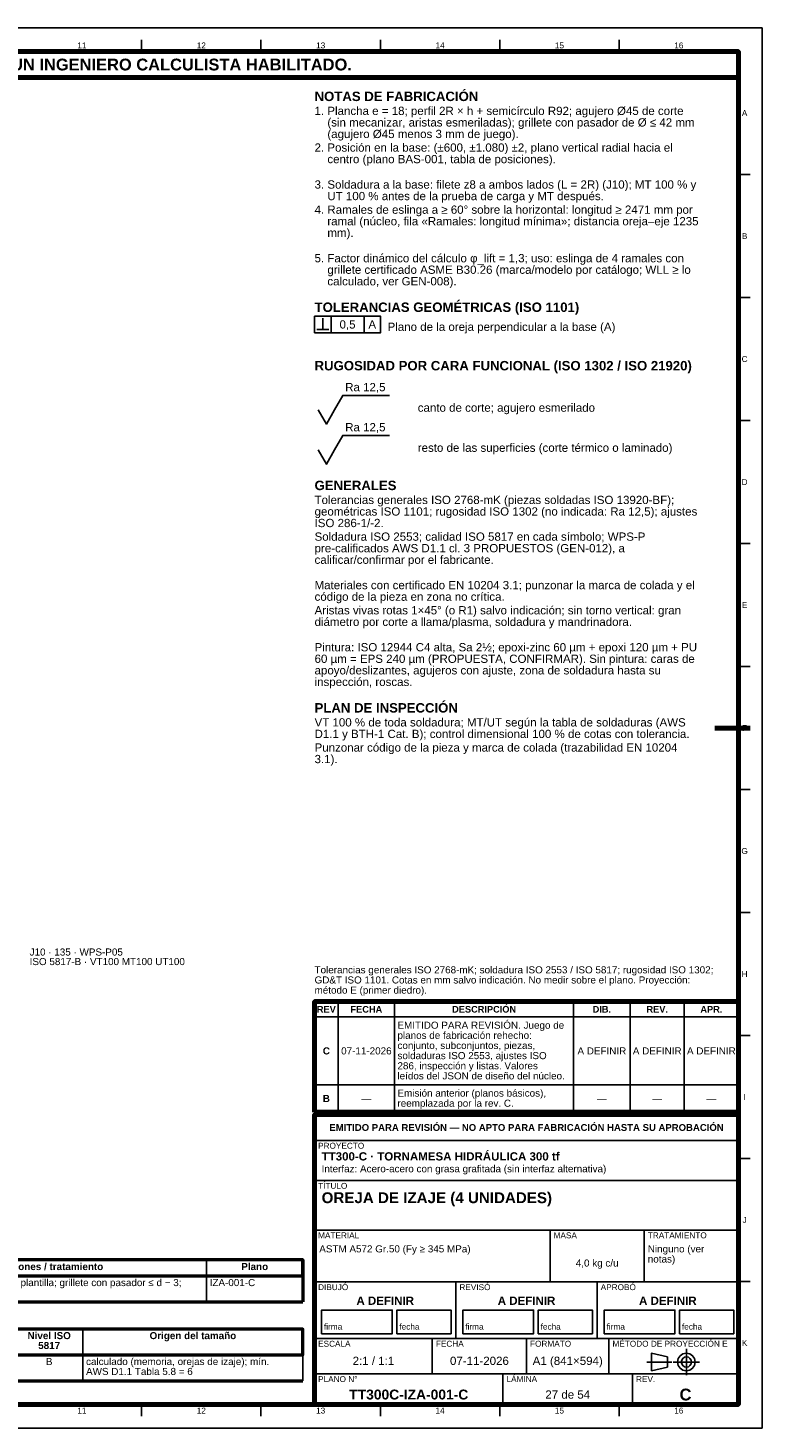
# Model space of a CAD drawing. Header units: millimetres. Extents: x 0 to 841, y 0 to 594.
# Tile 3 of 3: x 529 to 841, y 0 to 594. Entities that reach past the tile are written whole.
import ezdxf
from ezdxf.enums import TextEntityAlignment as Align

# ---------------------------------------------------------------- set-up
doc = ezdxf.new("R2010")
doc.units = ezdxf.units.MM
doc.linetypes.add('EJE', pattern=[31, 20, -4, 3, -4])
for name, color, linetype, lineweight in [('COTA', 7, 'CONTINUOUS', 25), ('EJE', 7, 'EJE', 25), ('FINA', 7, 'CONTINUOUS', 25), ('MARCO', 7, 'CONTINUOUS', 70), ('TXT', 7, 'CONTINUOUS', 25), ('VIS', 7, 'CONTINUOUS', 50)]:
    doc.layers.add(name, color=color, linetype=linetype, lineweight=lineweight)
doc.styles.add('STD', font='LiberationSans-Regular.ttf')
doc.styles.add('STDB', font='LiberationSans-Bold.ttf')

msp = doc.modelspace()

# ---------------------------------------------------------------- linework, layer by layer
at = {"layer": 'COTA'}
for p, q in [((654.5, 466.03), (654.5, 470.83)), ((658, 464.73), (658, 471.73)), ((672, 464.73), (672, 471.73)), ((651.9, 466.03), (657.1, 466.03))]:
    msp.add_line(p, q, dxfattribs=at)
msp.add_lwpolyline([(651, 464.73), (679, 464.73), (679, 471.73), (651, 471.73)], close=True, dxfattribs=at)
for points in [[(659.5, 432.03), (663, 438.13), (682.82, 438.13)], [(652.5, 432.03), (656, 425.93), (659.5, 432.03)], [(659.5, 415.03), (663, 421.13), (682.82, 421.13)], [(652.5, 415.03), (656, 408.93), (659.5, 415.03)]]:
    msp.add_lwpolyline(points, dxfattribs=at)
at = {"layer": 'EJE'}
for p, q in [((808.88, 22.42), (808.88, 33.58)), ((792.14, 28), (802.68, 28)), ((803.3, 28), (814.46, 28))]:
    msp.add_line(p, q, dxfattribs=at)
at = {"layer": 'FINA'}
for p, q in [((577.56, 584), (577.56, 589)), ((628.25, 584), (628.25, 589)), ((678.94, 584), (678.94, 589)), ((729.62, 584), (729.62, 589)), ((780.31, 584), (780.31, 589)), ((831, 531.82), (836, 531.82)), ((831, 479.64), (836, 479.64)), ((831, 427.45), (836, 427.45)), ((831, 375.27), (836, 375.27)), ((831, 323.09), (836, 323.09)), ((831, 270.91), (836, 270.91)), ((831, 218.73), (836, 218.73)), ((661, 134), (661, 180.9)), ((685, 134), (685, 180.9)), ((761, 134), (761, 180.9)), ((785, 134), (785, 180.9)), ((808, 134), (808, 180.9)), ((651, 174.4), (831, 174.4)), ((831, 166.55), (836, 166.55)), ((651, 145.6), (831, 145.6)), ((651, 134), (831, 134)), ((651, 133), (831, 133)), ((651, 122), (831, 122)), ((831, 114.36), (836, 114.36)), ((651, 105), (831, 105)), ((651, 84), (831, 84)), ((751, 62), (751, 84)), ((791, 62), (791, 84)), ((605.16, 71.3), (605.16, 53.5)), ((25, 64.5), (646, 64.5)), ((651, 62), (831, 62)), ((711, 38), (711, 62)), ((771, 38), (771, 62)), ((831, 62.18), (836, 62.18)), ((552.67, 42), (552.67, 20)), ((646, 42), (646, 20)), ((651, 38), (831, 38)), ((701, 23), (701, 38)), ((741, 23), (741, 38)), ((776, 23), (776, 38)), ((25, 31), (646, 31)), ((651, 23), (831, 23)), ((731, 10), (731, 23)), ((786, 10), (786, 23)), ((577.56, 10), (577.56, 5)), ((628.25, 10), (628.25, 5)), ((678.94, 10), (678.94, 5)), ((729.62, 10), (729.62, 5)), ((780.31, 10), (780.31, 5))]:
    msp.add_line(p, q, dxfattribs=at)
for points in [[(0, 0), (841, 0), (841, 594), (0, 594)], [(654, 40), (684, 40), (684, 50), (654, 50)], [(686, 40), (709, 40), (709, 50), (686, 50)], [(714, 40), (744, 40), (744, 50), (714, 50)], [(746, 40), (769, 40), (769, 50), (746, 50)], [(774, 40), (804, 40), (804, 50), (774, 50)], [(806, 40), (829, 40), (829, 50), (806, 50)], [(794, 24.28), (800.82, 25.83), (800.82, 30.17), (794, 31.72)]]:
    msp.add_lwpolyline(points, close=True, dxfattribs=at)
for radius in [3.72, 2.17]:
    msp.add_circle((808.88, 28), radius, dxfattribs=at)
at = {"layer": 'MARCO'}
msp.add_line((836, 297), (821, 297), dxfattribs=at)
for points in [[(20, 10), (831, 10), (831, 584), (20, 584)], [(20, 573), (831, 573), (831, 584), (20, 584)], [(651, 134), (831, 134), (831, 180.9), (651, 180.9)], [(651, 10), (831, 10), (831, 133), (651, 133)]]:
    msp.add_lwpolyline(points, close=True, dxfattribs=at)
at = {"layer": 'VIS'}
for p, q in [((646, 71.3), (646, 53.5)), ((25, 53.5), (646, 53.5)), ((25, 20), (646, 20))]:
    msp.add_line(p, q, dxfattribs=at)
for points in [[(25, 64.5), (646, 64.5), (646, 71.3), (25, 71.3)], [(25, 31), (646, 31), (646, 42), (25, 42)]]:
    msp.add_lwpolyline(points, close=True, dxfattribs=at)

# ---------------------------------------------------------------- texts
at = {"layer": 'TXT'}
for s, height, style, p in [('ESTOS PLANOS NO SON VÁLIDOS PARA FABRICACIÓN HASTA SU REVISIÓN Y APROBACIÓN POR UN INGENIERO CALCULISTA HABILITADO.', 5, 'STDB', (425.5, 578.5)), ('11', 2.5, 'STD', (552.22, 586.6)), ('12', 2.5, 'STD', (602.91, 586.6)), ('13', 2.5, 'STD', (653.59, 586.6)), ('14', 2.5, 'STD', (704.28, 586.6)), ('15', 2.5, 'STD', (754.97, 586.6)), ('16', 2.5, 'STD', (805.66, 586.6)), ('A', 2.5, 'STD', (833.6, 557.91)), ('B', 2.5, 'STD', (833.6, 505.73)), ('0,5', 3.5, 'STD', (665, 468.23)), ('A', 3.5, 'STD', (675.5, 468.23)), ('C', 2.5, 'STD', (833.6, 453.55)), ('D', 2.5, 'STD', (833.6, 401.36)), ('E', 2.5, 'STD', (833.6, 349.18)), ('F', 2.5, 'STD', (833.6, 297)), ('G', 2.5, 'STD', (833.6, 244.82)), ('H', 2.5, 'STD', (833.6, 192.64)), ('REV', 2.8, 'STDB', (656, 177.65)), ('FECHA', 2.8, 'STDB', (673, 177.65)), ('DESCRIPCIÓN', 2.8, 'STDB', (723, 177.65)), ('DIB.', 2.8, 'STDB', (773, 177.65)), ('REV.', 2.8, 'STDB', (796.5, 177.65)), ('APR.', 2.8, 'STDB', (819.5, 177.65)), ('C', 3, 'STDB', (656, 160)), ('07-11-2026', 3, 'STD', (673, 160)), ('A DEFINIR', 3, 'STD', (773, 160)), ('A DEFINIR', 3, 'STD', (796.5, 160)), ('A DEFINIR', 3, 'STD', (819.5, 160)), ('B', 3, 'STDB', (656, 139.8)), ('—', 3, 'STD', (673, 139.8)), ('—', 3, 'STD', (773, 139.8)), ('—', 3, 'STD', (796.5, 139.8)), ('—', 3, 'STD', (819.5, 139.8)), ('I', 2.5, 'STD', (833.6, 140.45)), ('EMITIDO PARA REVISIÓN — NO APTO PARA FABRICACIÓN HASTA SU APROBACIÓN', 2.9, 'STDB', (741, 127.5)), ('J', 2.5, 'STD', (833.6, 88.27)), ('4,0 kg c/u', 3, 'STD', (771, 70)), ('Observaciones / tratamiento', 3, 'STDB', (533.09, 68.5)), ('Plano', 3, 'STDB', (625.58, 68.5)), ('A DEFINIR', 3.5, 'STDB', (681, 54)), ('A DEFINIR', 3.5, 'STDB', (741, 54)), ('A DEFINIR', 3.5, 'STDB', (801, 54)), ('Nivel ISO', 3, 'STDB', (538.31, 39.2)), ('5817', 3, 'STDB', (538.31, 35)), ('Origen del tamaño', 3, 'STDB', (599.34, 39.2)), ('K', 2.5, 'STD', (833.6, 36.09)), ('2:1 / 1:1', 3.5, 'STD', (676, 28.5)), ('07-11-2026', 3.5, 'STD', (721, 28.5)), ('A1 (841×594)', 3.5, 'STD', (758.5, 28.5)), ('B', 3, 'STD', (538.31, 28.2)), ('TT300C-IZA-001-C', 4.2, 'STDB', (691, 14.2)), ('27 de 54', 3.5, 'STD', (758.5, 14.2)), ('C', 5, 'STDB', (808.5, 14.2)), ('11', 2.5, 'STD', (552.22, 7.4)), ('12', 2.5, 'STD', (602.91, 7.4)), ('13', 2.5, 'STD', (653.59, 7.4)), ('14', 2.5, 'STD', (704.28, 7.4)), ('15', 2.5, 'STD', (754.97, 7.4)), ('16', 2.5, 'STD', (805.66, 7.4))]:
    msp.add_text(s, height=height, dxfattribs=dict(at, style=style)).set_placement(p, align=Align.MIDDLE_CENTER)
for s, height, style, p in [('NOTAS DE FABRICACIÓN', 4, 'STDB', (651, 567)), ('1. Plancha e = 18; perfil 2R × h + semicírculo R92; agujero Ø45 de corte', 3.5, 'STD', (651, 560.6)), ('    (sin mecanizar, aristas esmeriladas); grillete con pasador de Ø ≤ 42 mm', 3.5, 'STD', (651, 555.7)), ('    (agujero Ø45 menos 3 mm de juego).', 3.5, 'STD', (651, 550.8)), ('2. Posición en la base: (±600, ±1.080) ±2, plano vertical radial hacia el', 3.5, 'STD', (651, 545.03)), ('    centro (plano BAS-001, tabla de posiciones).', 3.5, 'STD', (651, 540.13)), ('3. Soldadura a la base: filete z8 a ambos lados (L = 2R) (J10); MT 100 % y', 3.5, 'STD', (651, 529.35)), ('    UT 100 % antes de la prueba de carga y MT después.', 3.5, 'STD', (651, 524.45)), ('4. Ramales de eslinga a ≥ 60° sobre la horizontal: longitud ≥ 2471 mm por', 3.5, 'STD', (651, 518.68)), ('    ramal (núcleo, fila «Ramales: longitud mínima»; distancia oreja–eje 1235', 3.5, 'STD', (651, 513.78)), ('    mm).', 3.5, 'STD', (651, 508.88)), ('5. Factor dinámico del cálculo φ_lift = 1,3; uso: eslinga de 4 ramales con', 3.5, 'STD', (651, 498.1)), ('    grillete certificado ASME B30.26 (marca/modelo por catálogo; WLL ≥ lo', 3.5, 'STD', (651, 493.2)), ('    calculado, ver GEN-008).', 3.5, 'STD', (651, 488.3)), ('TOLERANCIAS GEOMÉTRICAS (ISO 1101)', 4, 'STDB', (651, 477.53)), ('RUGOSIDAD POR CARA FUNCIONAL (ISO 1302 / ISO 21920)', 4, 'STDB', (651, 452.73)), ('GENERALES', 4, 'STDB', (651, 401.93)), ('Tolerancias generales ISO 2768-mK (piezas soldadas ISO 13920-BF);', 3.5, 'STD', (651, 395.53)), ('geométricas ISO 1101; rugosidad ISO 1302 (no indicada: Ra 12,5); ajustes', 3.5, 'STD', (651, 390.63)), ('Soldadura ISO 2553; calidad ISO 5817 en cada símbolo; WPS-P', 3.5, 'STD', (651, 379.95)), ('ISO 286-1/-2.', 3.5, 'STD', (651, 385.73)), ('pre-calificados AWS D1.1 cl. 3 PROPUESTOS (GEN-012), a', 3.5, 'STD', (651, 375.05)), ('calificar/confirmar por el fabricante.', 3.5, 'STD', (651, 370.15)), ('Materiales con certificado EN 10204 3.1; punzonar la marca de colada y el', 3.5, 'STD', (651, 359.38)), ('código de la pieza en zona no crítica.', 3.5, 'STD', (651, 354.48)), ('Aristas vivas rotas 1×45° (o R1) salvo indicación; sin torno vertical: gran', 3.5, 'STD', (651, 348.7)), ('diámetro por corte a llama/plasma, soldadura y mandrinadora.', 3.5, 'STD', (651, 343.8)), ('Pintura: ISO 12944 C4 alta, Sa 2½; epoxi-zinc 60 µm + epoxi 120 µm + PU', 3.5, 'STD', (651, 333.03)), ('60 µm = EPS 240 µm (PROPUESTA, CONFIRMAR). Sin pintura: caras de', 3.5, 'STD', (651, 328.13)), ('apoyo/deslizantes, agujeros con ajuste, zona de soldadura hasta su', 3.5, 'STD', (651, 323.23)), ('inspección, roscas.', 3.5, 'STD', (651, 318.33)), ('PLAN DE INSPECCIÓN', 4, 'STDB', (651, 307.55)), ('VT 100 % de toda soldadura; MT/UT según la tabla de soldaduras (AWS', 3.5, 'STD', (651, 301.15)), ('D1.1 y BTH-1 Cat. B); control dimensional 100 % de cotas con tolerancia.', 3.5, 'STD', (651, 296.25)), ('Punzonar código de la pieza y marca de colada (trazabilidad EN 10204', 3.5, 'STD', (651, 290.48)), ('3.1).', 3.5, 'STD', (651, 285.58)), ('J10 · 135 · WPS-P05', 3, 'STD', (530.01, 203.45)), ('ISO 5817-B · VT100 MT100 UT100', 3, 'STD', (530.01, 199.4)), ('EMITIDO PARA REVISIÓN. Juego de', 3, 'STD', (686.2, 172.4)), ('planos de fabricación rehecho:', 3, 'STD', (686.2, 168.1)), ('conjunto, subconjuntos, piezas,', 3, 'STD', (686.2, 163.8)), ('soldaduras ISO 2553, ajustes ISO', 3, 'STD', (686.2, 159.5)), ('286, inspección y listas. Valores', 3, 'STD', (686.2, 155.2)), ('leídos del JSON de diseño del núcleo.', 3, 'STD', (686.2, 150.9)), ('Emisión anterior (planos básicos),', 3, 'STD', (686.2, 143.6)), ('reemplazada por la rev. C.', 3, 'STD', (686.2, 139.3)), ('PROYECTO', 2.5, 'STD', (652.5, 121)), ('TT300-C · TORNAMESA HIDRÁULICA 300 tf', 3.5, 'STDB', (654, 117)), ('Interfaz: Acero-acero con grasa grafitada (sin interfaz alternativa)', 3, 'STD', (654, 111.5)), ('TÍTULO', 2.5, 'STD', (652.5, 104)), ('OREJA DE IZAJE (4 UNIDADES)', 4.6, 'STDB', (654, 100)), ('MATERIAL', 2.5, 'STD', (652.5, 83)), ('ASTM A572 Gr.50 (Fy ≥ 345 MPa)', 3, 'STD', (653, 77.5)), ('MASA', 2.5, 'STD', (752.5, 83)), ('TRATAMIENTO', 2.5, 'STD', (792.5, 83)), ('Ninguno (ver', 3, 'STD', (792.5, 77.5)), ('notas)', 3, 'STD', (792.5, 73.2)), ('DIBUJÓ', 2.5, 'STD', (652.5, 61)), ('REVISÓ', 2.5, 'STD', (712.5, 61)), ('APROBÓ', 2.5, 'STD', (772.5, 61)), ('ESCALA', 2.5, 'STD', (652.5, 37)), ('FECHA', 2.5, 'STD', (702.5, 37)), ('FORMATO', 2.5, 'STD', (742.5, 37)), ('MÉTODO DE PROYECCIÓN E', 2.5, 'STD', (777.5, 37)), ('PLANO N°', 2.5, 'STD', (652.5, 22)), ('LÁMINA', 2.5, 'STD', (732.5, 22)), ('REV.', 2.5, 'STD', (787.5, 22))]:
    msp.add_text(s, height=height, dxfattribs=dict(at, style=style)).set_placement(p, align=Align.TOP_LEFT)
at = {"layer": 'TXT', "style": 'STD'}
for s, height, p in [('Plano de la oreja perpendicular a la base (A)', 3.5, (682, 467.23)), ('canto de corte; agujero esmerilado', 3.5, (694.82, 432.93)), ('resto de las superficies (corte térmico o laminado)', 3.5, (694.82, 415.93)), ('Agujero de oreja a cota exacta de plantilla; grillete con pasador ≤ d − 3;', 3, (462.32, 61.7)), ('IZA-001-C', 3, (606.46, 61.7)), ('calculado (memoria, orejas de izaje); mín.', 3, (553.97, 28.2)), ('AWS D1.1 Tabla 5.8 = 6', 3, (553.97, 24))]:
    msp.add_text(s, height=height, dxfattribs=at).set_placement(p, align=Align.MIDDLE_LEFT)
for s, height, p in [('Ra 12,5', 3.5, (664, 438.83)), ('Ra 12,5', 3.5, (664, 421.83)), ('Tolerancias generales ISO 2768-mK; soldadura ISO 2553 / ISO 5817; rugosidad ISO 1302;', 3, (651, 192)), ('GD&T ISO 1101. Cotas en mm salvo indicación. No medir sobre el plano. Proyección:', 3, (651, 187.7)), ('método E (primer diedro).', 3, (651, 183.4)), ('firma', 2.5, (655, 41)), ('fecha', 2.5, (687, 41)), ('firma', 2.5, (715, 41)), ('fecha', 2.5, (747, 41)), ('firma', 2.5, (775, 41)), ('fecha', 2.5, (807, 41))]:
    msp.add_text(s, height=height, dxfattribs=at).set_placement(p, align=Align.BOTTOM_LEFT)

doc.saveas('drawing.dxf')
